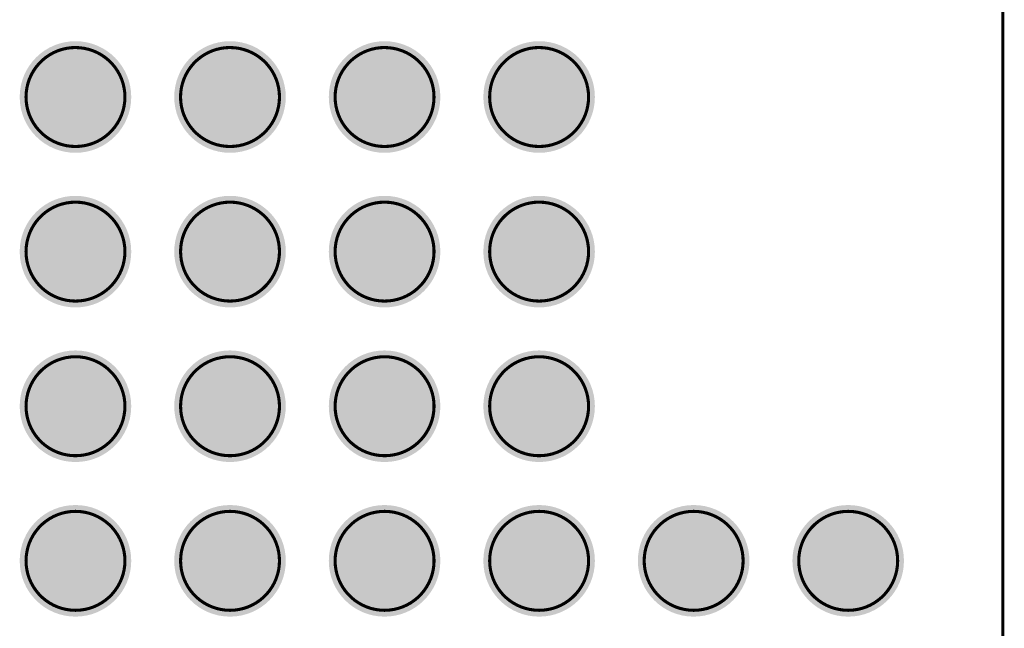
# Model space of a CAD drawing. Header units: inches. Extents: x -0.12 to 1.77, y 0 to 1.45.
# Tile 11 of 24: x 0.87 to 1.18, y 0.18 to 0.37. Entities that reach past the tile are written whole.
import ezdxf

# ---------------------------------------------------------------- set-up
doc = ezdxf.new("R2010")
doc.units = ezdxf.units.IN
doc.header["$MEASUREMENT"] = 0
for name, color, linetype in [('Mechanical 7', 56, 'Continuous'), ('Top Layer', 1, 'Continuous'), ('Top Paste', 8, 'Continuous'), ('Top Solder', 216, 'Continuous')]:
    doc.layers.add(name, color=color, linetype=linetype)

# ---------------------------------------------------------------- blocks, each defined once
blk = doc.blocks.new('OSM__S____S_S______P________S____1')
at = {"layer": 'Mechanical 7', "const_width": 0.000984}
blk.add_lwpolyline([(0.59055, 0.59055), (0.59055, -0.59055)], dxfattribs=at)
for points in [[(0.27952, -0.24607, -0.414214), (0.29528, -0.23031)], [(0.29527, -0.23032, -0.414214), (0.31102, -0.24607)], [(0.32873, -0.24607, -0.414214), (0.34448, -0.23031)], [(0.34448, -0.23032, -0.414214), (0.36023, -0.24607)], [(0.37795, -0.24607, -0.414214), (0.3937, -0.23031)], [(0.39369, -0.23032, -0.414214), (0.40944, -0.24607)], [(0.42716, -0.24606, -0.414214), (0.44291, -0.23031)], [(0.44291, -0.23032, -0.414214), (0.45866, -0.24606)], [(0.29527, -0.26181, -0.414214), (0.27952, -0.24607)], [(0.31102, -0.24607, -0.414214), (0.29527, -0.26181)], [(0.34448, -0.26181, -0.414214), (0.32873, -0.24607)], [(0.36023, -0.24607, -0.414214), (0.34448, -0.26181)], [(0.39369, -0.26181, -0.414214), (0.37795, -0.24607)], [(0.40944, -0.24607, -0.414214), (0.39369, -0.26181)], [(0.44291, -0.26181, -0.414214), (0.42716, -0.24606)], [(0.45866, -0.24606, -0.414214), (0.44291, -0.26181)], [(0.27953, -0.29528, -0.414214), (0.29528, -0.27953)], [(0.29527, -0.27953, -0.414214), (0.31102, -0.29528)], [(0.32874, -0.29528, -0.414214), (0.34449, -0.27953)], [(0.34448, -0.27953, -0.414214), (0.36023, -0.29528)], [(0.37795, -0.29528, -0.414214), (0.3937, -0.27953)], [(0.3937, -0.27953, -0.414214), (0.40944, -0.29528)], [(0.42716, -0.29528, -0.414214), (0.44291, -0.27952)], [(0.44291, -0.27953, -0.414214), (0.45866, -0.29528)], [(0.29527, -0.31102, -0.414214), (0.27953, -0.29528)], [(0.31102, -0.29528, -0.414214), (0.29527, -0.31102)], [(0.34448, -0.31102, -0.414214), (0.32874, -0.29528)], [(0.36023, -0.29528, -0.414214), (0.34448, -0.31102)], [(0.3937, -0.31102, -0.414214), (0.37795, -0.29528)], [(0.40944, -0.29528, -0.414214), (0.3937, -0.31102)], [(0.44291, -0.31102, -0.414214), (0.42716, -0.29528)], [(0.45866, -0.29528, -0.414214), (0.44291, -0.31102)], [(0.27953, -0.34449, -0.414214), (0.29528, -0.32874)], [(0.29527, -0.32874, -0.414214), (0.31102, -0.34449)], [(0.32874, -0.34449, -0.414214), (0.34449, -0.32874)], [(0.34448, -0.32874, -0.414214), (0.36023, -0.34449)], [(0.37795, -0.34449, -0.414214), (0.3937, -0.32874)], [(0.3937, -0.32874, -0.414214), (0.40944, -0.34449)], [(0.42716, -0.34449, -0.414214), (0.44291, -0.32874)], [(0.44291, -0.32874, -0.414214), (0.45866, -0.34449)], [(0.29527, -0.36024, -0.414214), (0.27953, -0.34449)], [(0.31102, -0.34449, -0.414214), (0.29527, -0.36024)], [(0.34448, -0.36024, -0.414214), (0.32874, -0.34449)], [(0.36023, -0.34449, -0.414214), (0.34448, -0.36024)], [(0.3937, -0.36024, -0.414214), (0.37795, -0.34449)], [(0.40944, -0.34449, -0.414214), (0.3937, -0.36024)], [(0.44291, -0.36024, -0.414214), (0.42716, -0.34449)], [(0.45866, -0.34449, -0.414214), (0.44291, -0.36024)], [(0.27953, -0.3937, -0.414214), (0.29528, -0.37795)], [(0.29527, -0.37795, -0.414214), (0.31102, -0.3937)], [(0.32874, -0.3937, -0.414214), (0.34449, -0.37795)], [(0.34448, -0.37795, -0.414214), (0.36023, -0.3937)], [(0.37795, -0.3937, -0.414214), (0.3937, -0.37795)], [(0.3937, -0.37795, -0.414214), (0.40944, -0.3937)], [(0.42716, -0.3937, -0.414214), (0.44291, -0.37795)], [(0.44291, -0.37795, -0.414214), (0.45866, -0.3937)], [(0.47637, -0.3937, -0.414214), (0.49212, -0.37795)], [(0.49212, -0.37795, -0.414214), (0.50787, -0.3937)], [(0.52559, -0.3937, -0.414214), (0.54134, -0.37795)], [(0.54133, -0.37795, -0.414214), (0.55708, -0.3937)], [(0.29527, -0.40945, -0.414214), (0.27953, -0.3937)], [(0.31102, -0.3937, -0.414214), (0.29527, -0.40945)], [(0.34448, -0.40945, -0.414214), (0.32874, -0.3937)], [(0.36023, -0.3937, -0.414214), (0.34448, -0.40945)], [(0.3937, -0.40945, -0.414214), (0.37795, -0.3937)], [(0.40944, -0.3937, -0.414214), (0.3937, -0.40945)], [(0.44291, -0.40945, -0.414214), (0.42716, -0.3937)], [(0.45866, -0.3937, -0.414214), (0.44291, -0.40945)], [(0.49212, -0.40945, -0.414214), (0.47637, -0.3937)], [(0.50787, -0.3937, -0.414214), (0.49212, -0.40945)], [(0.54133, -0.40945, -0.414214), (0.52559, -0.3937)], [(0.55708, -0.3937, -0.414214), (0.54133, -0.40945)]]:
    blk.add_lwpolyline(points, format="xyb", dxfattribs=at)
at = {"layer": 'Mechanical 7', "const_width": 0.000492}
for points in [[(0.29503, -0.23032, 1), (0.29552, -0.23032, 1)], [(0.29503, -0.23031, 1), (0.29552, -0.23031, 1)], [(0.34424, -0.23032, 1), (0.34473, -0.23032, 1)], [(0.34424, -0.23031, 1), (0.34473, -0.23031, 1)], [(0.39345, -0.23032, 1), (0.39394, -0.23032, 1)], [(0.39345, -0.23031, 1), (0.39394, -0.23031, 1)], [(0.44266, -0.23032, 1), (0.44315, -0.23032, 1)], [(0.44267, -0.23031, 1), (0.44316, -0.23031, 1)], [(0.27928, -0.24607, 1), (0.27977, -0.24607, 1)], [(0.27928, -0.24607, 1), (0.27977, -0.24607, 1)], [(0.31077, -0.24607, 1), (0.31127, -0.24607, 1)], [(0.31077, -0.24607, 1), (0.31127, -0.24607, 1)], [(0.32849, -0.24607, 1), (0.32898, -0.24607, 1)], [(0.32849, -0.24607, 1), (0.32898, -0.24607, 1)], [(0.35998, -0.24607, 1), (0.36048, -0.24607, 1)], [(0.35998, -0.24607, 1), (0.36048, -0.24607, 1)], [(0.3777, -0.24607, 1), (0.37819, -0.24607, 1)], [(0.3777, -0.24607, 1), (0.37819, -0.24607, 1)], [(0.4092, -0.24607, 1), (0.40969, -0.24607, 1)], [(0.4092, -0.24607, 1), (0.40969, -0.24607, 1)], [(0.42691, -0.24606, 1), (0.42741, -0.24606, 1)], [(0.42691, -0.24606, 1), (0.42741, -0.24606, 1)], [(0.45841, -0.24606, 1), (0.4589, -0.24606, 1)], [(0.45841, -0.24606, 1), (0.4589, -0.24606, 1)], [(0.29503, -0.26181, 1), (0.29552, -0.26181, 1)], [(0.29503, -0.26181, 1), (0.29552, -0.26181, 1)], [(0.34424, -0.26181, 1), (0.34473, -0.26181, 1)], [(0.34424, -0.26181, 1), (0.34473, -0.26181, 1)], [(0.39345, -0.26181, 1), (0.39394, -0.26181, 1)], [(0.39345, -0.26181, 1), (0.39394, -0.26181, 1)], [(0.44266, -0.26181, 1), (0.44315, -0.26181, 1)], [(0.44266, -0.26181, 1), (0.44315, -0.26181, 1)], [(0.29503, -0.27953, 1), (0.29552, -0.27953, 1)], [(0.29503, -0.27953, 1), (0.29552, -0.27953, 1)], [(0.34424, -0.27953, 1), (0.34473, -0.27953, 1)], [(0.34424, -0.27953, 1), (0.34473, -0.27953, 1)], [(0.39345, -0.27953, 1), (0.39394, -0.27953, 1)], [(0.39345, -0.27953, 1), (0.39395, -0.27953, 1)], [(0.44267, -0.27952, 1), (0.44316, -0.27952, 1)], [(0.44266, -0.27953, 1), (0.44316, -0.27953, 1)], [(0.27928, -0.29528, 1), (0.27977, -0.29528, 1)], [(0.27928, -0.29528, 1), (0.27977, -0.29528, 1)], [(0.31078, -0.29528, 1), (0.31127, -0.29528, 1)], [(0.31078, -0.29528, 1), (0.31127, -0.29528, 1)], [(0.32849, -0.29528, 1), (0.32898, -0.29528, 1)], [(0.32849, -0.29528, 1), (0.32898, -0.29528, 1)], [(0.35999, -0.29528, 1), (0.36048, -0.29528, 1)], [(0.35999, -0.29528, 1), (0.36048, -0.29528, 1)], [(0.3777, -0.29528, 1), (0.37819, -0.29528, 1)], [(0.3777, -0.29528, 1), (0.37819, -0.29528, 1)], [(0.4092, -0.29528, 1), (0.40969, -0.29528, 1)], [(0.4092, -0.29528, 1), (0.40969, -0.29528, 1)], [(0.42692, -0.29528, 1), (0.42741, -0.29528, 1)], [(0.42692, -0.29528, 1), (0.42741, -0.29528, 1)], [(0.45841, -0.29528, 1), (0.4589, -0.29528, 1)], [(0.45841, -0.29528, 1), (0.4589, -0.29528, 1)], [(0.29503, -0.31102, 1), (0.29552, -0.31102, 1)], [(0.29503, -0.31102, 1), (0.29552, -0.31102, 1)], [(0.34424, -0.31102, 1), (0.34473, -0.31102, 1)], [(0.34424, -0.31102, 1), (0.34473, -0.31102, 1)], [(0.39345, -0.31102, 1), (0.39394, -0.31102, 1)], [(0.39345, -0.31102, 1), (0.39394, -0.31102, 1)], [(0.44266, -0.31102, 1), (0.44316, -0.31102, 1)], [(0.44266, -0.31102, 1), (0.44316, -0.31102, 1)], [(0.29503, -0.32874, 1), (0.29552, -0.32874, 1)], [(0.29503, -0.32874, 1), (0.29552, -0.32874, 1)], [(0.34424, -0.32874, 1), (0.34473, -0.32874, 1)], [(0.34424, -0.32874, 1), (0.34473, -0.32874, 1)], [(0.39345, -0.32874, 1), (0.39394, -0.32874, 1)], [(0.39345, -0.32874, 1), (0.39395, -0.32874, 1)], [(0.44267, -0.32874, 1), (0.44316, -0.32874, 1)], [(0.44266, -0.32874, 1), (0.44316, -0.32874, 1)], [(0.27928, -0.34449, 1), (0.27977, -0.34449, 1)], [(0.27928, -0.34449, 1), (0.27977, -0.34449, 1)], [(0.31078, -0.34449, 1), (0.31127, -0.34449, 1)], [(0.31078, -0.34449, 1), (0.31127, -0.34449, 1)], [(0.32849, -0.34449, 1), (0.32898, -0.34449, 1)], [(0.32849, -0.34449, 1), (0.32898, -0.34449, 1)], [(0.35999, -0.34449, 1), (0.36048, -0.34449, 1)], [(0.35999, -0.34449, 1), (0.36048, -0.34449, 1)], [(0.3777, -0.34449, 1), (0.37819, -0.34449, 1)], [(0.3777, -0.34449, 1), (0.37819, -0.34449, 1)], [(0.4092, -0.34449, 1), (0.40969, -0.34449, 1)], [(0.4092, -0.34449, 1), (0.40969, -0.34449, 1)], [(0.42692, -0.34449, 1), (0.42741, -0.34449, 1)], [(0.42692, -0.34449, 1), (0.42741, -0.34449, 1)], [(0.45841, -0.34449, 1), (0.4589, -0.34449, 1)], [(0.45841, -0.34449, 1), (0.4589, -0.34449, 1)], [(0.29503, -0.36024, 1), (0.29552, -0.36024, 1)], [(0.29503, -0.36024, 1), (0.29552, -0.36024, 1)], [(0.34424, -0.36024, 1), (0.34473, -0.36024, 1)], [(0.34424, -0.36024, 1), (0.34473, -0.36024, 1)], [(0.39345, -0.36024, 1), (0.39394, -0.36024, 1)], [(0.39345, -0.36024, 1), (0.39394, -0.36024, 1)], [(0.44266, -0.36024, 1), (0.44316, -0.36024, 1)], [(0.44266, -0.36024, 1), (0.44316, -0.36024, 1)], [(0.29503, -0.37795, 1), (0.29552, -0.37795, 1)], [(0.29503, -0.37795, 1), (0.29552, -0.37795, 1)], [(0.34424, -0.37795, 1), (0.34473, -0.37795, 1)], [(0.34424, -0.37795, 1), (0.34473, -0.37795, 1)], [(0.39345, -0.37795, 1), (0.39394, -0.37795, 1)], [(0.39345, -0.37795, 1), (0.39395, -0.37795, 1)], [(0.44266, -0.37795, 1), (0.44316, -0.37795, 1)], [(0.44267, -0.37795, 1), (0.44316, -0.37795, 1)], [(0.49188, -0.37795, 1), (0.49237, -0.37795, 1)], [(0.49188, -0.37795, 1), (0.49237, -0.37795, 1)], [(0.54109, -0.37795, 1), (0.54158, -0.37795, 1)], [(0.54109, -0.37795, 1), (0.54158, -0.37795, 1)], [(0.27928, -0.3937, 1), (0.27977, -0.3937, 1)], [(0.27928, -0.3937, 1), (0.27977, -0.3937, 1)], [(0.31078, -0.3937, 1), (0.31127, -0.3937, 1)], [(0.31078, -0.3937, 1), (0.31127, -0.3937, 1)], [(0.32849, -0.3937, 1), (0.32898, -0.3937, 1)], [(0.32849, -0.3937, 1), (0.32898, -0.3937, 1)], [(0.35999, -0.3937, 1), (0.36048, -0.3937, 1)], [(0.35999, -0.3937, 1), (0.36048, -0.3937, 1)], [(0.3777, -0.3937, 1), (0.37819, -0.3937, 1)], [(0.3777, -0.3937, 1), (0.37819, -0.3937, 1)], [(0.4092, -0.3937, 1), (0.40969, -0.3937, 1)], [(0.4092, -0.3937, 1), (0.40969, -0.3937, 1)], [(0.42692, -0.3937, 1), (0.42741, -0.3937, 1)], [(0.42692, -0.3937, 1), (0.42741, -0.3937, 1)], [(0.45841, -0.3937, 1), (0.4589, -0.3937, 1)], [(0.45841, -0.3937, 1), (0.4589, -0.3937, 1)], [(0.47613, -0.3937, 1), (0.47662, -0.3937, 1)], [(0.47613, -0.3937, 1), (0.47662, -0.3937, 1)], [(0.50762, -0.3937, 1), (0.50812, -0.3937, 1)], [(0.50762, -0.3937, 1), (0.50812, -0.3937, 1)], [(0.52534, -0.3937, 1), (0.52583, -0.3937, 1)], [(0.52534, -0.3937, 1), (0.52583, -0.3937, 1)], [(0.55684, -0.3937, 1), (0.55733, -0.3937, 1)], [(0.55684, -0.3937, 1), (0.55733, -0.3937, 1)], [(0.29503, -0.40945, 1), (0.29552, -0.40945, 1)], [(0.29503, -0.40945, 1), (0.29552, -0.40945, 1)], [(0.34424, -0.40945, 1), (0.34473, -0.40945, 1)], [(0.34424, -0.40945, 1), (0.34473, -0.40945, 1)], [(0.39345, -0.40945, 1), (0.39394, -0.40945, 1)], [(0.39345, -0.40945, 1), (0.39394, -0.40945, 1)], [(0.44266, -0.40945, 1), (0.44316, -0.40945, 1)], [(0.44266, -0.40945, 1), (0.44316, -0.40945, 1)], [(0.49188, -0.40945, 1), (0.49237, -0.40945, 1)], [(0.49188, -0.40945, 1), (0.49237, -0.40945, 1)], [(0.54109, -0.40945, 1), (0.54158, -0.40945, 1)], [(0.54109, -0.40945, 1), (0.54158, -0.40945, 1)]]:
    blk.add_lwpolyline(points, format="xyb", close=True, dxfattribs=at)
blk = doc.blocks.new('OSM__SIZE_M_MEDIUM__PLATFORM_SIDE_2')
at = {"layer": 'Mechanical 7', "const_width": 0.000984}
blk.add_lwpolyline([(0.29527, 0.59055), (0.29527, -0.59055)], dxfattribs=at)
for points in [[(-0.01575, -0.24607, -0.414214), (0, -0.23031)], [(-0.00001, -0.23032, -0.414214), (0.01574, -0.24607)], [(0.03345, -0.24607, -0.414214), (0.04921, -0.23031)], [(0.0492, -0.23032, -0.414214), (0.06495, -0.24607)], [(0.08267, -0.24607, -0.414214), (0.09842, -0.23031)], [(0.09842, -0.23032, -0.414214), (0.11416, -0.24607)], [(0.13188, -0.24606, -0.414214), (0.14763, -0.23031)], [(0.14763, -0.23032, -0.414214), (0.16338, -0.24606)], [(-0.00001, -0.26181, -0.414214), (-0.01575, -0.24607)], [(0.01574, -0.24607, -0.414214), (-0.00001, -0.26181)], [(0.0492, -0.26181, -0.414214), (0.03345, -0.24607)], [(0.06495, -0.24607, -0.414214), (0.0492, -0.26181)], [(0.09842, -0.26181, -0.414214), (0.08267, -0.24607)], [(0.11416, -0.24607, -0.414214), (0.09842, -0.26181)], [(0.14763, -0.26181, -0.414214), (0.13188, -0.24606)], [(0.16338, -0.24606, -0.414214), (0.14763, -0.26181)], [(-0.01575, -0.29528, -0.414214), (0, -0.27953)], [(-0.00001, -0.27953, -0.414214), (0.01574, -0.29528)], [(0.03346, -0.29528, -0.414214), (0.04921, -0.27953)], [(0.0492, -0.27953, -0.414214), (0.06495, -0.29528)], [(0.08267, -0.29528, -0.414214), (0.09842, -0.27953)], [(0.09842, -0.27953, -0.414214), (0.11417, -0.29528)], [(0.13188, -0.29528, -0.414214), (0.14763, -0.27952)], [(0.14763, -0.27953, -0.414214), (0.16338, -0.29528)], [(-0.00001, -0.31102, -0.414214), (-0.01575, -0.29528)], [(0.01574, -0.29528, -0.414214), (-0.00001, -0.31102)], [(0.0492, -0.31102, -0.414214), (0.03346, -0.29528)], [(0.06495, -0.29528, -0.414214), (0.0492, -0.31102)], [(0.09842, -0.31102, -0.414214), (0.08267, -0.29528)], [(0.11417, -0.29528, -0.414214), (0.09842, -0.31102)], [(0.14763, -0.31102, -0.414214), (0.13188, -0.29528)], [(0.16338, -0.29528, -0.414214), (0.14763, -0.31102)], [(-0.01575, -0.34449, -0.414214), (0, -0.32874)], [(-0.00001, -0.32874, -0.414214), (0.01574, -0.34449)], [(0.03346, -0.34449, -0.414214), (0.04921, -0.32874)], [(0.0492, -0.32874, -0.414214), (0.06495, -0.34449)], [(0.08267, -0.34449, -0.414214), (0.09842, -0.32874)], [(0.09842, -0.32874, -0.414214), (0.11417, -0.34449)], [(0.13188, -0.34449, -0.414214), (0.14763, -0.32874)], [(0.14763, -0.32874, -0.414214), (0.16338, -0.34449)], [(-0.00001, -0.36024, -0.414214), (-0.01575, -0.34449)], [(0.01574, -0.34449, -0.414214), (-0.00001, -0.36024)], [(0.0492, -0.36024, -0.414214), (0.03346, -0.34449)], [(0.06495, -0.34449, -0.414214), (0.0492, -0.36024)], [(0.09842, -0.36024, -0.414214), (0.08267, -0.34449)], [(0.11417, -0.34449, -0.414214), (0.09842, -0.36024)], [(0.14763, -0.36024, -0.414214), (0.13188, -0.34449)], [(0.16338, -0.34449, -0.414214), (0.14763, -0.36024)], [(-0.01575, -0.3937, -0.414214), (0, -0.37795)], [(-0.00001, -0.37795, -0.414214), (0.01574, -0.3937)], [(0.03346, -0.3937, -0.414214), (0.04921, -0.37795)], [(0.0492, -0.37795, -0.414214), (0.06495, -0.3937)], [(0.08267, -0.3937, -0.414214), (0.09842, -0.37795)], [(0.09842, -0.37795, -0.414214), (0.11417, -0.3937)], [(0.13188, -0.3937, -0.414214), (0.14763, -0.37795)], [(0.14763, -0.37795, -0.414214), (0.16338, -0.3937)], [(0.18109, -0.3937, -0.414214), (0.19685, -0.37795)], [(0.19684, -0.37795, -0.414214), (0.21259, -0.3937)], [(0.23031, -0.3937, -0.414214), (0.24606, -0.37795)], [(0.24606, -0.37795, -0.414214), (0.2618, -0.3937)], [(-0.00001, -0.40945, -0.414214), (-0.01575, -0.3937)], [(0.01574, -0.3937, -0.414214), (-0.00001, -0.40945)], [(0.0492, -0.40945, -0.414214), (0.03346, -0.3937)], [(0.06495, -0.3937, -0.414214), (0.0492, -0.40945)], [(0.09842, -0.40945, -0.414214), (0.08267, -0.3937)], [(0.11417, -0.3937, -0.414214), (0.09842, -0.40945)], [(0.14763, -0.40945, -0.414214), (0.13188, -0.3937)], [(0.16338, -0.3937, -0.414214), (0.14763, -0.40945)], [(0.19684, -0.40945, -0.414214), (0.18109, -0.3937)], [(0.21259, -0.3937, -0.414214), (0.19684, -0.40945)], [(0.24606, -0.40945, -0.414214), (0.23031, -0.3937)], [(0.2618, -0.3937, -0.414214), (0.24606, -0.40945)]]:
    blk.add_lwpolyline(points, format="xyb", dxfattribs=at)
at = {"layer": 'Mechanical 7', "const_width": 0.000492}
for points in [[(-0.00025, -0.23031, 1), (0.00024, -0.23031, 1)], [(-0.00025, -0.23032, 1), (0.00024, -0.23032, 1)], [(0.04896, -0.23031, 1), (0.04945, -0.23031, 1)], [(0.04896, -0.23032, 1), (0.04945, -0.23032, 1)], [(0.09817, -0.23032, 1), (0.09866, -0.23032, 1)], [(0.09817, -0.23031, 1), (0.09866, -0.23031, 1)], [(0.14739, -0.23031, 1), (0.14788, -0.23031, 1)], [(0.14738, -0.23032, 1), (0.14788, -0.23032, 1)], [(-0.016, -0.24607, 1), (-0.01551, -0.24607, 1)], [(-0.016, -0.24607, 1), (-0.01551, -0.24607, 1)], [(0.0155, -0.24607, 1), (0.01599, -0.24607, 1)], [(0.0155, -0.24607, 1), (0.01599, -0.24607, 1)], [(0.03321, -0.24607, 1), (0.0337, -0.24607, 1)], [(0.03321, -0.24607, 1), (0.0337, -0.24607, 1)], [(0.0647, -0.24607, 1), (0.0652, -0.24607, 1)], [(0.0647, -0.24607, 1), (0.0652, -0.24607, 1)], [(0.08242, -0.24607, 1), (0.08291, -0.24607, 1)], [(0.08242, -0.24607, 1), (0.08291, -0.24607, 1)], [(0.11392, -0.24607, 1), (0.11441, -0.24607, 1)], [(0.11392, -0.24607, 1), (0.11441, -0.24607, 1)], [(0.13164, -0.24606, 1), (0.13213, -0.24606, 1)], [(0.13164, -0.24606, 1), (0.13213, -0.24606, 1)], [(0.16313, -0.24606, 1), (0.16362, -0.24606, 1)], [(0.16313, -0.24606, 1), (0.16362, -0.24606, 1)], [(-0.00025, -0.26181, 1), (0.00024, -0.26181, 1)], [(-0.00025, -0.26181, 1), (0.00024, -0.26181, 1)], [(0.04896, -0.26181, 1), (0.04945, -0.26181, 1)], [(0.04896, -0.26181, 1), (0.04945, -0.26181, 1)], [(0.09817, -0.26181, 1), (0.09866, -0.26181, 1)], [(0.09817, -0.26181, 1), (0.09866, -0.26181, 1)], [(0.14738, -0.26181, 1), (0.14788, -0.26181, 1)], [(0.14738, -0.26181, 1), (0.14788, -0.26181, 1)], [(-0.00025, -0.27953, 1), (0.00024, -0.27953, 1)], [(-0.00025, -0.27953, 1), (0.00024, -0.27953, 1)], [(0.04896, -0.27953, 1), (0.04945, -0.27953, 1)], [(0.04896, -0.27953, 1), (0.04945, -0.27953, 1)], [(0.09817, -0.27953, 1), (0.09866, -0.27953, 1)], [(0.09817, -0.27953, 1), (0.09867, -0.27953, 1)], [(0.14739, -0.27952, 1), (0.14788, -0.27952, 1)], [(0.14739, -0.27953, 1), (0.14788, -0.27953, 1)], [(-0.016, -0.29528, 1), (-0.01551, -0.29528, 1)], [(-0.016, -0.29528, 1), (-0.01551, -0.29528, 1)], [(0.0155, -0.29528, 1), (0.01599, -0.29528, 1)], [(0.0155, -0.29528, 1), (0.01599, -0.29528, 1)], [(0.03321, -0.29528, 1), (0.0337, -0.29528, 1)], [(0.03321, -0.29528, 1), (0.0337, -0.29528, 1)], [(0.06471, -0.29528, 1), (0.0652, -0.29528, 1)], [(0.06471, -0.29528, 1), (0.0652, -0.29528, 1)], [(0.08242, -0.29528, 1), (0.08292, -0.29528, 1)], [(0.08242, -0.29528, 1), (0.08292, -0.29528, 1)], [(0.11392, -0.29528, 1), (0.11441, -0.29528, 1)], [(0.11392, -0.29528, 1), (0.11441, -0.29528, 1)], [(0.13164, -0.29528, 1), (0.13213, -0.29528, 1)], [(0.13164, -0.29528, 1), (0.13213, -0.29528, 1)], [(0.16313, -0.29528, 1), (0.16363, -0.29528, 1)], [(0.16313, -0.29528, 1), (0.16363, -0.29528, 1)], [(-0.00025, -0.31102, 1), (0.00024, -0.31102, 1)], [(-0.00025, -0.31102, 1), (0.00024, -0.31102, 1)], [(0.04896, -0.31102, 1), (0.04945, -0.31102, 1)], [(0.04896, -0.31102, 1), (0.04945, -0.31102, 1)], [(0.09817, -0.31102, 1), (0.09866, -0.31102, 1)], [(0.09817, -0.31102, 1), (0.09866, -0.31102, 1)], [(0.14739, -0.31102, 1), (0.14788, -0.31102, 1)], [(0.14739, -0.31102, 1), (0.14788, -0.31102, 1)], [(-0.00025, -0.32874, 1), (0.00024, -0.32874, 1)], [(-0.00025, -0.32874, 1), (0.00024, -0.32874, 1)], [(0.04896, -0.32874, 1), (0.04945, -0.32874, 1)], [(0.04896, -0.32874, 1), (0.04945, -0.32874, 1)], [(0.09817, -0.32874, 1), (0.09866, -0.32874, 1)], [(0.09817, -0.32874, 1), (0.09867, -0.32874, 1)], [(0.14739, -0.32874, 1), (0.14788, -0.32874, 1)], [(0.14739, -0.32874, 1), (0.14788, -0.32874, 1)], [(-0.016, -0.34449, 1), (-0.01551, -0.34449, 1)], [(-0.016, -0.34449, 1), (-0.01551, -0.34449, 1)], [(0.0155, -0.34449, 1), (0.01599, -0.34449, 1)], [(0.0155, -0.34449, 1), (0.01599, -0.34449, 1)], [(0.03321, -0.34449, 1), (0.0337, -0.34449, 1)], [(0.03321, -0.34449, 1), (0.0337, -0.34449, 1)], [(0.06471, -0.34449, 1), (0.0652, -0.34449, 1)], [(0.06471, -0.34449, 1), (0.0652, -0.34449, 1)], [(0.08242, -0.34449, 1), (0.08292, -0.34449, 1)], [(0.08242, -0.34449, 1), (0.08292, -0.34449, 1)], [(0.11392, -0.34449, 1), (0.11441, -0.34449, 1)], [(0.11392, -0.34449, 1), (0.11441, -0.34449, 1)], [(0.13164, -0.34449, 1), (0.13213, -0.34449, 1)], [(0.13164, -0.34449, 1), (0.13213, -0.34449, 1)], [(0.16313, -0.34449, 1), (0.16363, -0.34449, 1)], [(0.16313, -0.34449, 1), (0.16363, -0.34449, 1)], [(-0.00025, -0.36024, 1), (0.00024, -0.36024, 1)], [(-0.00025, -0.36024, 1), (0.00024, -0.36024, 1)], [(0.04896, -0.36024, 1), (0.04945, -0.36024, 1)], [(0.04896, -0.36024, 1), (0.04945, -0.36024, 1)], [(0.09817, -0.36024, 1), (0.09866, -0.36024, 1)], [(0.09817, -0.36024, 1), (0.09866, -0.36024, 1)], [(0.14739, -0.36024, 1), (0.14788, -0.36024, 1)], [(0.14739, -0.36024, 1), (0.14788, -0.36024, 1)], [(-0.00025, -0.37795, 1), (0.00024, -0.37795, 1)], [(-0.00025, -0.37795, 1), (0.00024, -0.37795, 1)], [(0.04896, -0.37795, 1), (0.04945, -0.37795, 1)], [(0.04896, -0.37795, 1), (0.04945, -0.37795, 1)], [(0.09817, -0.37795, 1), (0.09866, -0.37795, 1)], [(0.09817, -0.37795, 1), (0.09867, -0.37795, 1)], [(0.14739, -0.37795, 1), (0.14788, -0.37795, 1)], [(0.14739, -0.37795, 1), (0.14788, -0.37795, 1)], [(0.1966, -0.37795, 1), (0.19709, -0.37795, 1)], [(0.1966, -0.37795, 1), (0.19709, -0.37795, 1)], [(0.24581, -0.37795, 1), (0.2463, -0.37795, 1)], [(0.24581, -0.37795, 1), (0.2463, -0.37795, 1)], [(-0.016, -0.3937, 1), (-0.01551, -0.3937, 1)], [(-0.016, -0.3937, 1), (-0.01551, -0.3937, 1)], [(0.0155, -0.3937, 1), (0.01599, -0.3937, 1)], [(0.0155, -0.3937, 1), (0.01599, -0.3937, 1)], [(0.03321, -0.3937, 1), (0.0337, -0.3937, 1)], [(0.03321, -0.3937, 1), (0.0337, -0.3937, 1)], [(0.06471, -0.3937, 1), (0.0652, -0.3937, 1)], [(0.06471, -0.3937, 1), (0.0652, -0.3937, 1)], [(0.08242, -0.3937, 1), (0.08292, -0.3937, 1)], [(0.08242, -0.3937, 1), (0.08292, -0.3937, 1)], [(0.11392, -0.3937, 1), (0.11441, -0.3937, 1)], [(0.11392, -0.3937, 1), (0.11441, -0.3937, 1)], [(0.13164, -0.3937, 1), (0.13213, -0.3937, 1)], [(0.13164, -0.3937, 1), (0.13213, -0.3937, 1)], [(0.16313, -0.3937, 1), (0.16363, -0.3937, 1)], [(0.16313, -0.3937, 1), (0.16363, -0.3937, 1)], [(0.18085, -0.3937, 1), (0.18134, -0.3937, 1)], [(0.18085, -0.3937, 1), (0.18134, -0.3937, 1)], [(0.21234, -0.3937, 1), (0.21284, -0.3937, 1)], [(0.21234, -0.3937, 1), (0.21284, -0.3937, 1)], [(0.23006, -0.3937, 1), (0.23055, -0.3937, 1)], [(0.23006, -0.3937, 1), (0.23055, -0.3937, 1)], [(0.26156, -0.3937, 1), (0.26205, -0.3937, 1)], [(0.26156, -0.3937, 1), (0.26205, -0.3937, 1)], [(-0.00025, -0.40945, 1), (0.00024, -0.40945, 1)], [(-0.00025, -0.40945, 1), (0.00024, -0.40945, 1)], [(0.04896, -0.40945, 1), (0.04945, -0.40945, 1)], [(0.04896, -0.40945, 1), (0.04945, -0.40945, 1)], [(0.09817, -0.40945, 1), (0.09866, -0.40945, 1)], [(0.09817, -0.40945, 1), (0.09866, -0.40945, 1)], [(0.14739, -0.40945, 1), (0.14788, -0.40945, 1)], [(0.14739, -0.40945, 1), (0.14788, -0.40945, 1)], [(0.1966, -0.40945, 1), (0.19709, -0.40945, 1)], [(0.1966, -0.40945, 1), (0.19709, -0.40945, 1)], [(0.24581, -0.40945, 1), (0.2463, -0.40945, 1)], [(0.24581, -0.40945, 1), (0.2463, -0.40945, 1)]]:
    blk.add_lwpolyline(points, format="xyb", close=True, dxfattribs=at)
blk = doc.blocks.new('OSM__S____0_Z_____P________S____3')
at = {"layer": 'Top Layer'}
h = blk.add_hatch(color=1, dxfattribs=at)
edge = h.paths.add_edge_path()
edge.add_arc((0, -0.24606), 0.01575, 0, 360)
h = blk.add_hatch(color=1, dxfattribs=at)
edge = h.paths.add_edge_path()
edge.add_arc((0.04921, -0.24606), 0.01575, 0, 360)
h = blk.add_hatch(color=1, dxfattribs=at)
edge = h.paths.add_edge_path()
edge.add_arc((0.09843, -0.24606), 0.01575, 0, 360)
h = blk.add_hatch(color=1, dxfattribs=at)
edge = h.paths.add_edge_path()
edge.add_arc((0.14764, -0.24606), 0.01575, 0, 360)
h = blk.add_hatch(color=1, dxfattribs=at)
edge = h.paths.add_edge_path()
edge.add_arc((0, -0.29528), 0.01575, 0, 360)
h = blk.add_hatch(color=1, dxfattribs=at)
edge = h.paths.add_edge_path()
edge.add_arc((0.04921, -0.29528), 0.01575, 0, 360)
h = blk.add_hatch(color=1, dxfattribs=at)
edge = h.paths.add_edge_path()
edge.add_arc((0.09843, -0.29528), 0.01575, 0, 360)
h = blk.add_hatch(color=1, dxfattribs=at)
edge = h.paths.add_edge_path()
edge.add_arc((0.14764, -0.29528), 0.01575, 0, 360)
h = blk.add_hatch(color=1, dxfattribs=at)
edge = h.paths.add_edge_path()
edge.add_arc((0, -0.34449), 0.01575, 0, 360)
h = blk.add_hatch(color=1, dxfattribs=at)
edge = h.paths.add_edge_path()
edge.add_arc((0.04921, -0.34449), 0.01575, 0, 360)
h = blk.add_hatch(color=1, dxfattribs=at)
edge = h.paths.add_edge_path()
edge.add_arc((0.09843, -0.34449), 0.01575, 0, 360)
h = blk.add_hatch(color=1, dxfattribs=at)
edge = h.paths.add_edge_path()
edge.add_arc((0.14764, -0.34449), 0.01575, 0, 360)
h = blk.add_hatch(color=1, dxfattribs=at)
edge = h.paths.add_edge_path()
edge.add_arc((0, -0.3937), 0.01575, 0, 360)
h = blk.add_hatch(color=1, dxfattribs=at)
edge = h.paths.add_edge_path()
edge.add_arc((0.04921, -0.3937), 0.01575, 0, 360)
h = blk.add_hatch(color=1, dxfattribs=at)
edge = h.paths.add_edge_path()
edge.add_arc((0.09843, -0.3937), 0.01575, 0, 360)
h = blk.add_hatch(color=1, dxfattribs=at)
edge = h.paths.add_edge_path()
edge.add_arc((0.14764, -0.3937), 0.01575, 0, 360)
h = blk.add_hatch(color=1, dxfattribs=at)
edge = h.paths.add_edge_path()
edge.add_arc((0.19685, -0.3937), 0.01575, 0, 360)
h = blk.add_hatch(color=1, dxfattribs=at)
edge = h.paths.add_edge_path()
edge.add_arc((0.24606, -0.3937), 0.01575, 0, 360)
at = {"layer": 'Top Paste'}
h = blk.add_hatch(color=8, dxfattribs=at)
edge = h.paths.add_edge_path()
edge.add_arc((0, -0.24606), 0.01575, 0, 360)
h = blk.add_hatch(color=8, dxfattribs=at)
edge = h.paths.add_edge_path()
edge.add_arc((0.04921, -0.24606), 0.01575, 0, 360)
h = blk.add_hatch(color=8, dxfattribs=at)
edge = h.paths.add_edge_path()
edge.add_arc((0.09843, -0.24606), 0.01575, 0, 360)
h = blk.add_hatch(color=8, dxfattribs=at)
edge = h.paths.add_edge_path()
edge.add_arc((0.14764, -0.24606), 0.01575, 0, 360)
h = blk.add_hatch(color=8, dxfattribs=at)
edge = h.paths.add_edge_path()
edge.add_arc((0, -0.29528), 0.01575, 0, 360)
h = blk.add_hatch(color=8, dxfattribs=at)
edge = h.paths.add_edge_path()
edge.add_arc((0.04921, -0.29528), 0.01575, 0, 360)
h = blk.add_hatch(color=8, dxfattribs=at)
edge = h.paths.add_edge_path()
edge.add_arc((0.09843, -0.29528), 0.01575, 0, 360)
h = blk.add_hatch(color=8, dxfattribs=at)
edge = h.paths.add_edge_path()
edge.add_arc((0.14764, -0.29528), 0.01575, 0, 360)
h = blk.add_hatch(color=8, dxfattribs=at)
edge = h.paths.add_edge_path()
edge.add_arc((0, -0.34449), 0.01575, 0, 360)
h = blk.add_hatch(color=8, dxfattribs=at)
edge = h.paths.add_edge_path()
edge.add_arc((0.04921, -0.34449), 0.01575, 0, 360)
h = blk.add_hatch(color=8, dxfattribs=at)
edge = h.paths.add_edge_path()
edge.add_arc((0.09843, -0.34449), 0.01575, 0, 360)
h = blk.add_hatch(color=8, dxfattribs=at)
edge = h.paths.add_edge_path()
edge.add_arc((0.14764, -0.34449), 0.01575, 0, 360)
h = blk.add_hatch(color=8, dxfattribs=at)
edge = h.paths.add_edge_path()
edge.add_arc((0, -0.3937), 0.01575, 0, 360)
h = blk.add_hatch(color=8, dxfattribs=at)
edge = h.paths.add_edge_path()
edge.add_arc((0.04921, -0.3937), 0.01575, 0, 360)
h = blk.add_hatch(color=8, dxfattribs=at)
edge = h.paths.add_edge_path()
edge.add_arc((0.09843, -0.3937), 0.01575, 0, 360)
h = blk.add_hatch(color=8, dxfattribs=at)
edge = h.paths.add_edge_path()
edge.add_arc((0.14764, -0.3937), 0.01575, 0, 360)
h = blk.add_hatch(color=8, dxfattribs=at)
edge = h.paths.add_edge_path()
edge.add_arc((0.19685, -0.3937), 0.01575, 0, 360)
h = blk.add_hatch(color=8, dxfattribs=at)
edge = h.paths.add_edge_path()
edge.add_arc((0.24606, -0.3937), 0.01575, 0, 360)
at = {"layer": 'Top Solder'}
h = blk.add_hatch(color=216, dxfattribs=at)
edge = h.paths.add_edge_path()
edge.add_arc((0, -0.24606), 0.01776, 0, 360)
h = blk.add_hatch(color=216, dxfattribs=at)
edge = h.paths.add_edge_path()
edge.add_arc((0.04921, -0.24606), 0.01776, 0, 360)
h = blk.add_hatch(color=216, dxfattribs=at)
edge = h.paths.add_edge_path()
edge.add_arc((0.09843, -0.24606), 0.01776, 0, 360)
h = blk.add_hatch(color=216, dxfattribs=at)
edge = h.paths.add_edge_path()
edge.add_arc((0.14764, -0.24606), 0.01776, 0, 360)
h = blk.add_hatch(color=216, dxfattribs=at)
edge = h.paths.add_edge_path()
edge.add_arc((0, -0.29528), 0.01776, 0, 360)
h = blk.add_hatch(color=216, dxfattribs=at)
edge = h.paths.add_edge_path()
edge.add_arc((0.04921, -0.29528), 0.01776, 0, 360)
h = blk.add_hatch(color=216, dxfattribs=at)
edge = h.paths.add_edge_path()
edge.add_arc((0.09843, -0.29528), 0.01776, 0, 360)
h = blk.add_hatch(color=216, dxfattribs=at)
edge = h.paths.add_edge_path()
edge.add_arc((0.14764, -0.29528), 0.01776, 0, 360)
h = blk.add_hatch(color=216, dxfattribs=at)
edge = h.paths.add_edge_path()
edge.add_arc((0, -0.34449), 0.01776, 0, 360)
h = blk.add_hatch(color=216, dxfattribs=at)
edge = h.paths.add_edge_path()
edge.add_arc((0.04921, -0.34449), 0.01776, 0, 360)
h = blk.add_hatch(color=216, dxfattribs=at)
edge = h.paths.add_edge_path()
edge.add_arc((0.09843, -0.34449), 0.01776, 0, 360)
h = blk.add_hatch(color=216, dxfattribs=at)
edge = h.paths.add_edge_path()
edge.add_arc((0.14764, -0.34449), 0.01776, 0, 360)
h = blk.add_hatch(color=216, dxfattribs=at)
edge = h.paths.add_edge_path()
edge.add_arc((0, -0.3937), 0.01776, 0, 360)
h = blk.add_hatch(color=216, dxfattribs=at)
edge = h.paths.add_edge_path()
edge.add_arc((0.04921, -0.3937), 0.01776, 0, 360)
h = blk.add_hatch(color=216, dxfattribs=at)
edge = h.paths.add_edge_path()
edge.add_arc((0.09843, -0.3937), 0.01776, 0, 360)
h = blk.add_hatch(color=216, dxfattribs=at)
edge = h.paths.add_edge_path()
edge.add_arc((0.14764, -0.3937), 0.01776, 0, 360)
h = blk.add_hatch(color=216, dxfattribs=at)
edge = h.paths.add_edge_path()
edge.add_arc((0.19685, -0.3937), 0.01776, 0, 360)
h = blk.add_hatch(color=216, dxfattribs=at)
edge = h.paths.add_edge_path()
edge.add_arc((0.24606, -0.3937), 0.01776, 0, 360)

msp = doc.modelspace()

# ---------------------------------------------------------------- block references
for name, p in [('OSM__S____0_Z_____P________S____3', (0.88582, 0.59055)), ('OSM__S____S_S______P________S____1', (0.59055, 0.59055)), ('OSM__SIZE_M_MEDIUM__PLATFORM_SIDE_2', (0.88583, 0.59055))]:
    msp.add_blockref(name, p)

doc.saveas('drawing.dxf')
